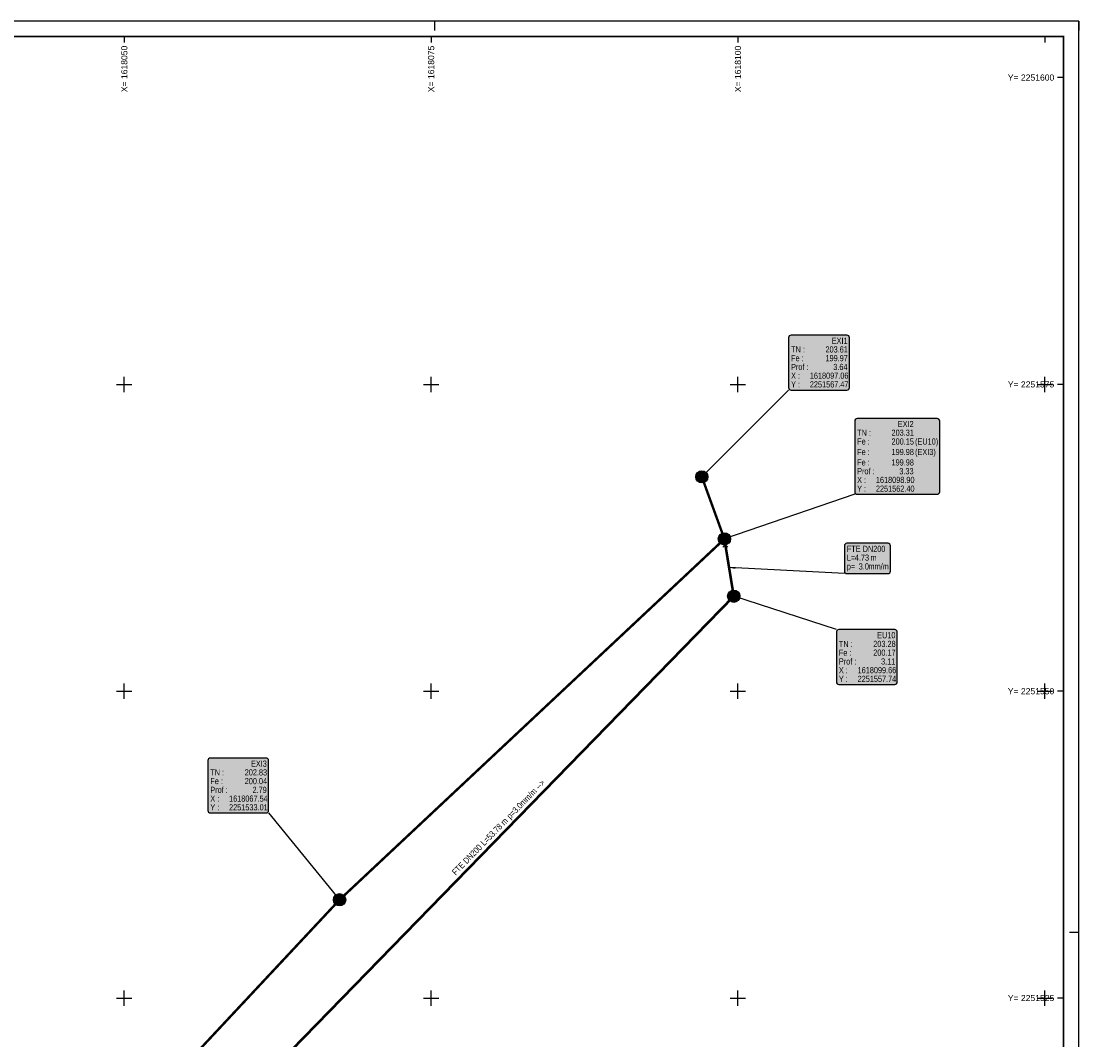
# Model space of a CAD drawing. Header units: metres. Extents: x 1617503 to 1618128, y 2251256 to 2251736.
# Tile 25 of 25: x 1618042 to 1618128, y 2251522 to 2251605. Entities that reach past the tile are written whole.
import ezdxf

# ---------------------------------------------------------------- set-up
doc = ezdxf.new("R2010")
doc.units = ezdxf.units.M
doc.header["$LTSCALE"] = 2
doc.header["$PDMODE"] = 3
doc.header["$PDSIZE"] = 0.2
doc.linetypes.add('CACHE', pattern=[0.375, 0.25, -0.125])
doc.layers.get('0').update_dxf_attribs({"linetype": 'CONTINUOUS'})
for name, color, linetype in [('ASS_EU_REC_GRA_SYM', 42, 'CONTINUOUS'), ('Cadre', 7, 'CONTINUOUS'), ('Cadre_Croix', 7, 'CONTINUOUS'), ('Cadre_Textes', 7, 'CONTINUOUS'), ('EU 1_Canalisations', 42, 'CONTINUOUS'), ('EU 1_Canalisations_Habillage', 42, 'CONTINUOUS'), ('EU 1_Regards', 42, 'CONTINUOUS'), ('EU 1_Regards_Habillage', 42, 'CONTINUOUS'), ('EU 2_Canalisations', 36, 'CACHE'), ('EU 2_Regards', 36, 'CONTINUOUS'), ('EU 2_Regards_Habillage', 36, 'CONTINUOUS'), ('TOPOJIS', 7, 'CONTINUOUS')]:
    doc.layers.add(name, color=color, linetype=linetype)
doc.styles.add('ARIAL', font='arial.ttf')
doc.styles.add('ArialNarrow', font='ARIALN.TTF')

# ---------------------------------------------------------------- blocks, each defined once
blk = doc.blocks.new('TCPOINT')
at = {"color": 0}
blk.add_point((0, 0), dxfattribs=at)
blk = doc.blocks.new('ATSE120')
at = {"const_width": 0.025, "flags": 128}
blk.add_lwpolyline([(-0.3125, 0, 1), (0.3125, 0, 1)], format="xyb", close=True, dxfattribs=at)
blk.add_circle((0, 0), 0.5)
blk = doc.blocks.new('vrd_reg_1000')
at = {"linetype": 'ByBlock', "lineweight": -2}
h = blk.add_hatch(color=253, dxfattribs=at)
edge = h.paths.add_edge_path()
edge.add_arc((0, 0), 0.5, 0, 360)
h = blk.add_hatch(color=0, dxfattribs=at)
edge = h.paths.add_edge_path()
edge.add_arc((0, 0), 0.417, 0, 360)
edge = h.paths.add_edge_path(flags=17)
edge.add_arc((0, 0), 0.0833, 0, 360)
for radius in [0.5, 0.417, 0.0833]:
    blk.add_circle((0, 0), radius)

msp = doc.modelspace()

# ---------------------------------------------------------------- hatches: boundary and pattern name
at = {"layer": 'EU 1_Canalisations_Habillage', "true_color": 0xffffff}
msp.add_hatch(color=7, dxfattribs=at).paths.add_polyline_path([(1618108.671, 2251561.848), (1618108.671, 2251559.779, 0.414214), (1618108.871, 2251559.579), (1618112.23, 2251559.579, 0.414214), (1618112.43, 2251559.779), (1618112.43, 2251561.848, 0.414214), (1618112.23, 2251562.048), (1618108.871, 2251562.048, 0.414214)])
at = {"layer": 'EU 1_Canalisations_Habillage'}
msp.add_hatch(color=42, dxfattribs=at).paths.add_polyline_path([(1618099.774, 2251559.965), (1618099.279, 2251560.07), (1618099.782, 2251560.123)])
at = {"layer": 'EU 1_Regards_Habillage', "true_color": 0xffffff}
for points in [[(1618109.513, 2251572.018), (1618109.513, 2251566.246, 0.414214), (1618109.713, 2251566.046), (1618116.24, 2251566.046, 0.414214), (1618116.44, 2251566.246), (1618116.44, 2251572.018, 0.414214), (1618116.24, 2251572.218), (1618109.713, 2251572.218, 0.414214)], [(1618108.024, 2251554.816), (1618108.024, 2251550.746, 0.414214), (1618108.224, 2251550.546), (1618112.779, 2251550.546, 0.414214), (1618112.979, 2251550.746), (1618112.979, 2251554.816, 0.414214), (1618112.779, 2251555.016), (1618108.224, 2251555.016, 0.414214)]]:
    msp.add_hatch(color=7, dxfattribs=at).paths.add_polyline_path(points)
at = {"layer": 'EU 1_Regards_Habillage'}
for points in [[(1618099.397, 2251562.49), (1618098.898, 2251562.403), (1618099.345, 2251562.64)], [(1618100.111, 2251557.507), (1618099.66, 2251557.737), (1618100.16, 2251557.658)]]:
    msp.add_hatch(color=42, dxfattribs=at).paths.add_polyline_path(points)
at = {"layer": 'EU 2_Regards_Habillage', "true_color": 0xffffff}
for points in [[(1618104.13, 2251578.803), (1618104.13, 2251574.741, 0.414214), (1618104.33, 2251574.541), (1618108.885, 2251574.541, 0.414214), (1618109.085, 2251574.741), (1618109.085, 2251578.803, 0.414214), (1618108.885, 2251579.003), (1618104.33, 2251579.003, 0.414214)], [(1618056.808, 2251544.349), (1618056.808, 2251540.279, 0.414214), (1618057.008, 2251540.079), (1618061.563, 2251540.079, 0.414214), (1618061.763, 2251540.279), (1618061.763, 2251544.349, 0.414214), (1618061.563, 2251544.549), (1618057.008, 2251544.549, 0.414214)]]:
    msp.add_hatch(color=7, dxfattribs=at).paths.add_polyline_path(points)
at = {"layer": 'EU 2_Regards_Habillage'}
for points in [[(1618097.468, 2251567.764), (1618097.059, 2251567.466), (1618097.356, 2251567.876)], [(1618067.288, 2251533.445), (1618067.543, 2251533.008), (1618067.165, 2251533.345)]]:
    msp.add_hatch(color=36, dxfattribs=at).paths.add_polyline_path(points)

# ---------------------------------------------------------------- linework, layer by layer
at = {"layer": 'Cadre'}
for p, q in [((1618075.279, 2251604.596), (1618075.279, 2251603.846)), ((1618127.779, 2251604.596), (1618127.029, 2251604.596)), ((1618127.779, 2251604.596), (1618127.779, 2251603.846)), ((1618050, 2251603.346), (1618050, 2251602.846)), ((1618075, 2251603.346), (1618075, 2251602.846)), ((1618100, 2251603.346), (1618100, 2251602.846)), ((1618125, 2251603.346), (1618125, 2251602.846)), ((1618126.529, 2251600), (1618126.029, 2251600)), ((1618126.529, 2251575), (1618126.029, 2251575)), ((1618126.529, 2251550), (1618126.029, 2251550)), ((1618127.779, 2251530.346), (1618127.029, 2251530.346)), ((1618126.529, 2251525), (1618126.029, 2251525))]:
    msp.add_line(p, q, dxfattribs=at)
msp.add_lwpolyline([(1617812.779, 2251456.096), (1618127.779, 2251456.096), (1618127.779, 2251604.596), (1617812.779, 2251604.596)], close=True, dxfattribs=at)
at = {"layer": 'Cadre', "const_width": 0.125}
msp.add_lwpolyline([(1617814.029, 2251530.346), (1617865.279, 2251530.346), (1617865.279, 2251457.346), (1618126.529, 2251457.346), (1618126.529, 2251603.346), (1617814.029, 2251603.346)], close=True, dxfattribs=at)
at = {"layer": 'Cadre_Croix'}
for p, q in [((1618049.375, 2251575), (1618050.625, 2251575)), ((1618050, 2251574.375), (1618050, 2251575.625)), ((1618074.375, 2251575), (1618075.625, 2251575)), ((1618075, 2251574.375), (1618075, 2251575.625)), ((1618099.375, 2251575), (1618100.625, 2251575)), ((1618100, 2251574.375), (1618100, 2251575.625)), ((1618124.375, 2251575), (1618125.625, 2251575)), ((1618125, 2251574.375), (1618125, 2251575.625)), ((1618049.375, 2251550), (1618050.625, 2251550)), ((1618050, 2251549.375), (1618050, 2251550.625)), ((1618074.375, 2251550), (1618075.625, 2251550)), ((1618075, 2251549.375), (1618075, 2251550.625)), ((1618099.375, 2251550), (1618100.625, 2251550)), ((1618100, 2251549.375), (1618100, 2251550.625)), ((1618124.375, 2251550), (1618125.625, 2251550)), ((1618125, 2251549.375), (1618125, 2251550.625)), ((1618049.375, 2251525), (1618050.625, 2251525)), ((1618050, 2251524.375), (1618050, 2251525.625)), ((1618074.375, 2251525), (1618075.625, 2251525)), ((1618075, 2251524.375), (1618075, 2251525.625)), ((1618099.375, 2251525), (1618100.625, 2251525)), ((1618100, 2251524.375), (1618100, 2251525.625)), ((1618124.375, 2251525), (1618125.625, 2251525)), ((1618125, 2251524.375), (1618125, 2251525.625))]:
    msp.add_line(p, q, dxfattribs=at)
at = {"layer": 'EU 1_Canalisations', "flags": 128}
msp.add_lwpolyline([(1617870.709, 2251566.482, 0.211, 0.211, 0), (1617922.295, 2251536.096, 0.211, 0.211, 0), (1617972.348, 2251509.594, 0.211, 0.211, 0), (1618026.99, 2251483.378, 0.211, 0.211, 0), (1618062.13, 2251519.218, 0.211, 0.211, 0), (1618099.66, 2251557.737, 0.211, 0.211, 0), (1618098.898, 2251562.403, 0, 0, 0)], format="xyseb", dxfattribs=at)
at = {"layer": 'EU 1_Canalisations_Habillage', "color": 42, "lineweight": 25}
msp.add_lwpolyline([(1618108.671, 2251561.848), (1618108.671, 2251559.779, 0.414214), (1618108.871, 2251559.579), (1618112.23, 2251559.579, 0.414214), (1618112.43, 2251559.779), (1618112.43, 2251561.848, 0.414214), (1618112.23, 2251562.048), (1618108.871, 2251562.048, 0.414214), (1618108.671, 2251561.848)], format="xyb", dxfattribs=at)
msp.add_lwpolyline([(1618108.671, 2251559.579), (1618099.279, 2251560.07)], dxfattribs=at)
at = {"layer": 'EU 1_Regards_Habillage', "color": 42, "lineweight": 25}
for points in [[(1618109.513, 2251572.018), (1618109.513, 2251566.246, 0.414214), (1618109.713, 2251566.046), (1618116.24, 2251566.046, 0.414214), (1618116.44, 2251566.246), (1618116.44, 2251572.018, 0.414214), (1618116.24, 2251572.218), (1618109.713, 2251572.218, 0.414214), (1618109.513, 2251572.018)], [(1618108.024, 2251554.816), (1618108.024, 2251550.746, 0.414214), (1618108.224, 2251550.546), (1618112.779, 2251550.546, 0.414214), (1618112.979, 2251550.746), (1618112.979, 2251554.816, 0.414214), (1618112.779, 2251555.016), (1618108.224, 2251555.016, 0.414214), (1618108.024, 2251554.816)]]:
    msp.add_lwpolyline(points, format="xyb", dxfattribs=at)
for points in [[(1618109.513, 2251566.046), (1618098.898, 2251562.403)], [(1618108.024, 2251555.016), (1618099.66, 2251557.737)]]:
    msp.add_lwpolyline(points, dxfattribs=at)
at = {"layer": 'EU 2_Canalisations', "const_width": 0.2, "flags": 128}
msp.add_lwpolyline([(1617818.7, 2251267.663), (1617852.207, 2251304.329), (1617882.925, 2251336.889), (1617913.664, 2251369.127), (1617944.952, 2251401.717), (1617976.022, 2251434.323), (1618006.853, 2251467.121), (1618018.085, 2251479.509), (1618036.954, 2251500.294), (1618067.543, 2251533.008), (1618098.898, 2251562.403), (1618097.059, 2251567.466)], dxfattribs=at)
at = {"layer": 'EU 2_Regards_Habillage', "color": 36, "lineweight": 25}
for points in [[(1618104.13, 2251578.803), (1618104.13, 2251574.741, 0.414214), (1618104.33, 2251574.541), (1618108.885, 2251574.541, 0.414214), (1618109.085, 2251574.741), (1618109.085, 2251578.803, 0.414214), (1618108.885, 2251579.003), (1618104.33, 2251579.003, 0.414214), (1618104.13, 2251578.803)], [(1618056.808, 2251544.349), (1618056.808, 2251540.279, 0.414214), (1618057.008, 2251540.079), (1618061.563, 2251540.079, 0.414214), (1618061.763, 2251540.279), (1618061.763, 2251544.349, 0.414214), (1618061.563, 2251544.549), (1618057.008, 2251544.549, 0.414214), (1618056.808, 2251544.349)]]:
    msp.add_lwpolyline(points, format="xyb", dxfattribs=at)
for points in [[(1618104.13, 2251574.541), (1618097.059, 2251567.466)], [(1618061.763, 2251540.079), (1618067.543, 2251533.008)]]:
    msp.add_lwpolyline(points, dxfattribs=at)

# ---------------------------------------------------------------- block references
at = {"layer": 'ASS_EU_REC_GRA_SYM'}
msp.add_blockref('ATSE120', (1618099.66, 2251557.737, 203.285), dxfattribs=at)
at = {"layer": 'EU 1_Regards'}
for p in [(1618098.898, 2251562.403, 203.31), (1618099.66, 2251557.737, 203.285)]:
    msp.add_blockref('vrd_reg_1000', p, dxfattribs=at)
at = {"layer": 'EU 2_Regards'}
for p in [(1618097.059, 2251567.466), (1618067.543, 2251533.008, 203.324)]:
    msp.add_blockref('vrd_reg_1000', p, dxfattribs=at)
at = {"layer": 'TOPOJIS'}
for p in [(1618098.898, 2251562.403, 203.31), (1618098.971, 2251561.933, 203.334), (1618099.66, 2251557.737, 203.285)]:
    msp.add_blockref('TCPOINT', p, dxfattribs=at)

# ---------------------------------------------------------------- texts
at = {"layer": 'Cadre_Textes', "style": 'ARIAL'}
for s, p in [('X= 1618050', (1618050.25, 2251598.809)), ('X= 1618075', (1618075.25, 2251598.809)), ('X= 1618100', (1618100.25, 2251598.809))]:
    msp.add_text(s, height=0.5, rotation=90, dxfattribs=at).set_placement(p)
for s, p in [('Y= 2251600', (1618121.992, 2251599.75)), ('Y= 2251575', (1618121.992, 2251574.75)), ('Y= 2251550', (1618121.992, 2251549.75)), ('Y= 2251525', (1618121.992, 2251524.75))]:
    msp.add_text(s, height=0.5, dxfattribs=at).set_placement(p)
at = {"layer": 'EU 1_Canalisations_Habillage', "color": 42, "style": 'ArialNarrow'}
for s, p in [('FTE DN200', (1618108.871, 2251561.346, 0.01)), ('L=', (1618108.871, 2251560.635, 0.01)), ('4.73', (1618109.524, 2251560.635, 0.01)), (' m', (1618110.639, 2251560.635, 0.01)), ('p=', (1618108.871, 2251559.918, 0.01)), ('3.0', (1618109.843, 2251559.918, 0.01)), ('mm/m', (1618110.639, 2251559.918, 0.01))]:
    msp.add_text(s, height=0.5, dxfattribs=at).set_placement(p)
for s, p in [('p=3.0mm/m', (1618081.458, 2251539.541, 0.01)), ('-->', (1618083.802, 2251541.947, 0.01)), ('L=53.78 m', (1618079.335, 2251537.362, 0.01)), ('FTE DN200', (1618077.003, 2251534.969, 0.01))]:
    msp.add_text(s, height=0.5, rotation=45.74508, dxfattribs=at).set_placement(p)
at = {"layer": 'EU 1_Regards_Habillage', "color": 42, "style": 'ArialNarrow'}
for s, p in [('EXI2', (1618113.026, 2251571.516, 0.01)), ('TN : ', (1618109.713, 2251570.814, 0.01)), ('Fe : ', (1618109.713, 2251570.097, 0.01)), ('203.31', (1618112.515, 2251570.814, 0.01)), ('200.15', (1618112.515, 2251570.097, 0.01)), (' (EU10)', (1618114.267, 2251570.097, 0.01)), ('Fe : ', (1618109.713, 2251569.241, 0.01)), ('199.98', (1618112.515, 2251569.241, 0.01)), (' (EXI3)', (1618114.267, 2251569.241, 0.01)), ('Fe :', (1618109.713, 2251568.392, 0.01)), ('199.98', (1618112.515, 2251568.392, 0.01)), ('Prof : ', (1618109.713, 2251567.675, 0.01)), ('3.33', (1618113.152, 2251567.675, 0.01)), ('X :', (1618109.713, 2251566.965, 0.01)), ('1618098.90', (1618111.241, 2251566.965, 0.01)), ('Y :', (1618109.713, 2251566.254, 0.01)), ('2251562.40', (1618111.241, 2251566.254, 0.01)), ('203.28', (1618111.027, 2251553.603, 0.01)), ('EU10', (1618111.346, 2251554.314, 0.01)), ('TN : ', (1618108.224, 2251553.603, 0.01)), ('Fe : ', (1618108.224, 2251552.892, 0.01)), ('200.17', (1618111.027, 2251552.892, 0.01)), ('Prof : ', (1618108.224, 2251552.175, 0.01)), ('3.11', (1618111.664, 2251552.175, 0.01)), ('X :', (1618108.224, 2251551.465, 0.01)), ('1618099.66', (1618109.753, 2251551.465, 0.01)), ('Y :', (1618108.224, 2251550.754, 0.01)), ('2251557.74', (1618109.753, 2251550.754, 0.01))]:
    msp.add_text(s, height=0.5, dxfattribs=at).set_placement(p)
at = {"layer": 'EU 2_Regards_Habillage', "color": 36, "style": 'ArialNarrow'}
for s, p in [('EXI1', (1618107.643, 2251578.301, 0.01)), ('TN : ', (1618104.33, 2251577.599, 0.01)), ('Fe : ', (1618104.33, 2251576.888, 0.01)), ('203.61', (1618107.133, 2251577.599, 0.01)), ('199.97', (1618107.133, 2251576.888, 0.01)), ('Prof : ', (1618104.33, 2251576.171, 0.01)), ('3.64', (1618107.77, 2251576.171, 0.01)), ('X :', (1618104.33, 2251575.46, 0.01)), ('1618097.06', (1618105.858, 2251575.46, 0.01)), ('Y :', (1618104.33, 2251574.75, 0.01)), ('2251567.47', (1618105.858, 2251574.75, 0.01)), ('EXI3', (1618060.321, 2251543.847, 0.01)), ('TN : ', (1618057.008, 2251543.136, 0.01)), ('Fe : ', (1618057.008, 2251542.426, 0.01)), ('202.83', (1618059.811, 2251543.136, 0.01)), ('200.04', (1618059.811, 2251542.426, 0.01)), ('Prof : ', (1618057.008, 2251541.709, 0.01)), ('2.79', (1618060.448, 2251541.709, 0.01)), ('X :', (1618057.008, 2251540.998, 0.01)), ('1618067.54', (1618058.536, 2251540.998, 0.01)), ('Y :', (1618057.008, 2251540.288, 0.01)), ('2251533.01', (1618058.536, 2251540.288, 0.01))]:
    msp.add_text(s, height=0.5, dxfattribs=at).set_placement(p)

doc.saveas('drawing.dxf')
